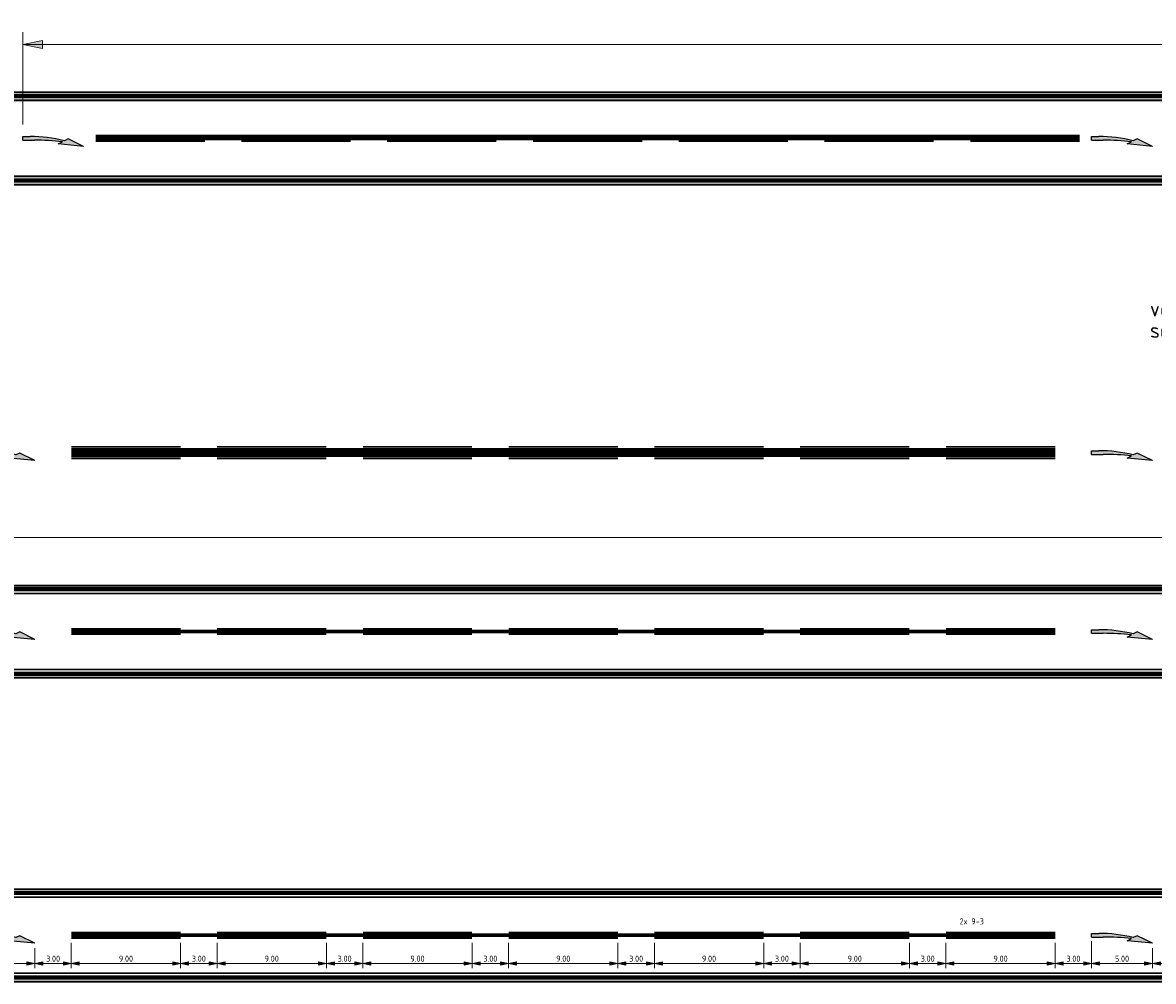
# Model space of a CAD drawing. Header units: metres. Extents: x -699 to 2316, y -1199 to 781.
# Tile 110 of 256: x -138 to -45, y -305 to -226. Entities that reach past the tile are written whole.
import ezdxf

# ---------------------------------------------------------------- set-up
doc = ezdxf.new("R2010")
doc.units = ezdxf.units.M
doc.header["$PDMODE"] = 1
doc.linetypes.add('VW-1-1_STREEP', pattern=[2, 1, -1])
for name, color, linetype, lineweight in [('N-WA-VW-MARKERING_DYNAMISCH-G', 7, 'Continuous', 35), ('N-WA-VW-MARKERING_PIJL-S', 7, 'Continuous', 25), ('N-WE-VH-KANTVERHARDING-G', 210, 'Continuous', 35), ('N-WE-VW-MARKERING_LANGS_STREEP_DOORGETROKKEN_015-G', 7, 'Continuous', 13), ('N-WE-VW-MARKERING_LANGS_STREEP_GROEN-G', 7, 'Continuous', 35), ('X-XX-AL-M', 7, 'Continuous', 18), ('X-XX-AL-T25', 7, 'Continuous', 25)]:
    doc.layers.add(name, color=color, linetype=linetype, lineweight=lineweight)
doc.styles.add('NLCS-ISO', font='NLCS-ISO.ttf')
doc.styles.add('NLCS-ISO Standaard', font='NLCS-ISO.ttf')
doc.dimstyles.new('NLCS-M200-T25-Pijl-A', dxfattribs={"dimtxt": 0.5, "dimasz": 0.375, "dimexe": 0.4, "dimexo": 0.4, "dimgap": 0.14, "dimtad": 1, "dimlfac": -1, "dimzin": 0, "dimdsep": 46, "dimtxsty": 'NLCS-ISO Standaard', "dimblk": 'Pijl', "dimblk1": 'Pijl', "dimblk2": 'Pijl', "dimcen": 2.5, "dimdle": 2, "dimclrd": 256, "dimclre": 256, "dimclrt": 256, "dimadec": 0, "dimazin": 0, "dimtfac": 1, "dimtofl": 0, "dimtmove": 0, "dimatfit": 3, "dimldrblk": 'Pijl', "dimfxl": 1, "dimtolj": 1, "dimtzin": 0, "dimlwd": 18, "dimlwe": 18, "dimarcsym": 0})
doc.dimstyles.new('NLCS-M500-T25-Pijl-A', dxfattribs={"dimtxt": 1.25, "dimasz": 0.9375, "dimexe": 1, "dimexo": 1, "dimgap": 0.35, "dimtad": 1, "dimlfac": -1, "dimzin": 0, "dimdsep": 46, "dimtxsty": 'NLCS-ISO Standaard', "dimblk": 'Pijl', "dimblk1": 'Pijl', "dimblk2": 'Pijl', "dimcen": 2.5, "dimdle": 2, "dimclrd": 256, "dimclre": 256, "dimclrt": 256, "dimadec": 0, "dimazin": 0, "dimtfac": 1, "dimtofl": 0, "dimtmove": 0, "dimatfit": 3, "dimldrblk": 'Pijl', "dimfxl": 1, "dimtolj": 1, "dimtzin": 0, "dimlwd": 18, "dimlwe": 18, "dimarcsym": 0})

# ---------------------------------------------------------------- blocks, each defined once
blk = doc.blocks.new('Pijl')
h = blk.add_hatch(color=256)
h.paths.add_polyline_path([(0, 0), (-1.75, 0.352), (-1.75, 0)])
h.paths.add_polyline_path([(-1.75, 0), (-1.75, -0.352), (0, 0)])
for p, q in [((-1.902, 0), (0, 0)), ((0, 0), (-1.75, 0.352)), ((-1.75, 0.352), (-1.75, -0.352)), ((0, 0), (-1.75, -0.352))]:
    blk.add_line(p, q)
blk = doc.blocks.new('*D235')
at = {"layer": 'Defpoints', "color": 0, "transparency": 16777216}
for p in [(89.909, -268.84), (-142.091, -276.345), (89.909, -276.345)]:
    blk.add_point(p, dxfattribs=at)
at = {"layer": 'X-XX-AL-M', "lineweight": 18, "transparency": 16777216}
for p, q in [((-142.091, -275.345), (-142.091, -267.84)), ((89.909, -275.345), (89.909, -267.84)), ((-141.154, -268.84), (88.971, -268.84))]:
    blk.add_line(p, q, dxfattribs=at)
at = {"layer": 'X-XX-AL-M', "lineweight": 18, "transparency": 16777216, "xscale": 0.9375, "yscale": 0.9375, "zscale": 0.9375, "rotation": 180}
blk.add_blockref('Pijl', (-142.091, -268.84), dxfattribs=at)
at = {"layer": 'X-XX-AL-M', "lineweight": 18, "transparency": 16777216, "xscale": 0.9375, "yscale": 0.9375, "zscale": 0.9375}
blk.add_blockref('Pijl', (89.909, -268.84), dxfattribs=at)
at = {"layer": 'X-XX-AL-M', "transparency": 16777216, "insert": (-26.091, -267.865), "char_height": 1.25, "attachment_point": 5, "style": 'NLCS-ISO Standaard'}
blk.add_mtext('\\A1;232m', dxfattribs=at)
blk = doc.blocks.new('*D289')
at = {"layer": 'Defpoints', "color": 0, "transparency": 16777216}
for p in [(87.909, -228.246), (-138.091, -235.827), (87.909, -235.752)]:
    blk.add_point(p, dxfattribs=at)
at = {"layer": 'X-XX-AL-M', "lineweight": 18, "transparency": 16777216}
for p, q in [((-138.091, -234.827), (-138.091, -227.246)), ((87.909, -234.752), (87.909, -227.246)), ((-137.154, -228.246), (86.971, -228.246))]:
    blk.add_line(p, q, dxfattribs=at)
at = {"layer": 'X-XX-AL-M', "lineweight": 18, "transparency": 16777216, "xscale": 0.9375, "yscale": 0.9375, "zscale": 0.9375, "rotation": 180}
blk.add_blockref('Pijl', (-138.091, -228.246), dxfattribs=at)
at = {"layer": 'X-XX-AL-M', "lineweight": 18, "transparency": 16777216, "xscale": 0.9375, "yscale": 0.9375, "zscale": 0.9375}
blk.add_blockref('Pijl', (87.909, -228.246), dxfattribs=at)
at = {"layer": 'X-XX-AL-M', "transparency": 16777216, "insert": (-25.091, -227.271), "char_height": 1.25, "attachment_point": 5, "style": 'NLCS-ISO Standaard'}
blk.add_mtext('\\A1;226m', dxfattribs=at)
blk = doc.blocks.new('*D323')
at = {"layer": 'Defpoints', "color": 0, "transparency": 16777216}
for p in [(-74.091, -301.795), (-65.091, -301.795), (-65.091, -303.89)]:
    blk.add_point(p, dxfattribs=at)
at = {"layer": 'X-XX-AL-M', "lineweight": 18, "transparency": 16777216}
for p, q in [((-74.091, -302.195), (-74.091, -304.29)), ((-65.091, -302.195), (-65.091, -304.29)), ((-73.716, -303.89), (-65.466, -303.89))]:
    blk.add_line(p, q, dxfattribs=at)
at = {"layer": 'X-XX-AL-M', "lineweight": 18, "transparency": 16777216, "xscale": 0.375, "yscale": 0.375, "zscale": 0.375, "rotation": 180}
blk.add_blockref('Pijl', (-74.091, -303.89), dxfattribs=at)
at = {"layer": 'X-XX-AL-M', "lineweight": 18, "transparency": 16777216, "xscale": 0.375, "yscale": 0.375, "zscale": 0.375}
blk.add_blockref('Pijl', (-65.091, -303.89), dxfattribs=at)
at = {"layer": 'X-XX-AL-M', "transparency": 16777216, "insert": (-69.591, -303.5), "char_height": 0.5, "attachment_point": 5, "style": 'NLCS-ISO Standaard'}
blk.add_mtext('\\A1;9.00', dxfattribs=at)
blk = doc.blocks.new('*D324')
at = {"layer": 'Defpoints', "color": 0, "transparency": 16777216}
for p in [(-65.091, -301.795), (-62.091, -301.795), (-62.091, -303.89)]:
    blk.add_point(p, dxfattribs=at)
at = {"layer": 'X-XX-AL-M', "lineweight": 18, "transparency": 16777216}
for p, q in [((-65.091, -302.195), (-65.091, -304.29)), ((-62.091, -302.195), (-62.091, -304.29)), ((-64.716, -303.89), (-62.466, -303.89))]:
    blk.add_line(p, q, dxfattribs=at)
at = {"layer": 'X-XX-AL-M', "lineweight": 18, "transparency": 16777216, "xscale": 0.375, "yscale": 0.375, "zscale": 0.375, "rotation": 180}
blk.add_blockref('Pijl', (-65.091, -303.89), dxfattribs=at)
at = {"layer": 'X-XX-AL-M', "lineweight": 18, "transparency": 16777216, "xscale": 0.375, "yscale": 0.375, "zscale": 0.375}
blk.add_blockref('Pijl', (-62.091, -303.89), dxfattribs=at)
at = {"layer": 'X-XX-AL-M', "transparency": 16777216, "insert": (-63.591, -303.5), "char_height": 0.5, "attachment_point": 5, "style": 'NLCS-ISO Standaard'}
blk.add_mtext('\\A1;3.00', dxfattribs=at)
blk = doc.blocks.new('*D325')
at = {"layer": 'Defpoints', "color": 0, "transparency": 16777216}
for p in [(-62.091, -301.795), (-53.091, -301.795), (-53.091, -303.89)]:
    blk.add_point(p, dxfattribs=at)
at = {"layer": 'X-XX-AL-M', "lineweight": 18, "transparency": 16777216}
for p, q in [((-62.091, -302.195), (-62.091, -304.29)), ((-53.091, -302.195), (-53.091, -304.29)), ((-61.716, -303.89), (-53.466, -303.89))]:
    blk.add_line(p, q, dxfattribs=at)
at = {"layer": 'X-XX-AL-M', "lineweight": 18, "transparency": 16777216, "xscale": 0.375, "yscale": 0.375, "zscale": 0.375, "rotation": 180}
blk.add_blockref('Pijl', (-62.091, -303.89), dxfattribs=at)
at = {"layer": 'X-XX-AL-M', "lineweight": 18, "transparency": 16777216, "xscale": 0.375, "yscale": 0.375, "zscale": 0.375}
blk.add_blockref('Pijl', (-53.091, -303.89), dxfattribs=at)
at = {"layer": 'X-XX-AL-M', "transparency": 16777216, "insert": (-57.591, -303.5), "char_height": 0.5, "attachment_point": 5, "style": 'NLCS-ISO Standaard'}
blk.add_mtext('\\A1;9.00', dxfattribs=at)
blk = doc.blocks.new('*D326')
at = {"layer": 'Defpoints', "color": 0, "transparency": 16777216}
for p in [(-53.091, -301.795), (-50.092, -301.663), (-50.092, -303.89)]:
    blk.add_point(p, dxfattribs=at)
at = {"layer": 'X-XX-AL-M', "lineweight": 18, "transparency": 16777216}
for p, q in [((-53.091, -302.195), (-53.091, -304.29)), ((-50.092, -302.063), (-50.092, -304.29)), ((-52.716, -303.89), (-50.467, -303.89))]:
    blk.add_line(p, q, dxfattribs=at)
at = {"layer": 'X-XX-AL-M', "lineweight": 18, "transparency": 16777216, "xscale": 0.375, "yscale": 0.375, "zscale": 0.375, "rotation": 180}
blk.add_blockref('Pijl', (-53.091, -303.89), dxfattribs=at)
at = {"layer": 'X-XX-AL-M', "lineweight": 18, "transparency": 16777216, "xscale": 0.375, "yscale": 0.375, "zscale": 0.375}
blk.add_blockref('Pijl', (-50.092, -303.89), dxfattribs=at)
at = {"layer": 'X-XX-AL-M', "transparency": 16777216, "insert": (-51.591, -303.5), "char_height": 0.5, "attachment_point": 5, "style": 'NLCS-ISO Standaard'}
blk.add_mtext('\\A1;3.00', dxfattribs=at)
blk = doc.blocks.new('*D327')
at = {"layer": 'Defpoints', "color": 0, "transparency": 16777216}
for p in [(-50.092, -301.663), (-45.091, -302.23), (-45.091, -303.89)]:
    blk.add_point(p, dxfattribs=at)
at = {"layer": 'X-XX-AL-M', "lineweight": 18, "transparency": 16777216}
for p, q in [((-50.092, -302.063), (-50.092, -304.29)), ((-45.091, -302.63), (-45.091, -304.29)), ((-49.717, -303.89), (-45.466, -303.89))]:
    blk.add_line(p, q, dxfattribs=at)
at = {"layer": 'X-XX-AL-M', "lineweight": 18, "transparency": 16777216, "xscale": 0.375, "yscale": 0.375, "zscale": 0.375, "rotation": 180}
blk.add_blockref('Pijl', (-50.092, -303.89), dxfattribs=at)
at = {"layer": 'X-XX-AL-M', "lineweight": 18, "transparency": 16777216, "xscale": 0.375, "yscale": 0.375, "zscale": 0.375}
blk.add_blockref('Pijl', (-45.091, -303.89), dxfattribs=at)
at = {"layer": 'X-XX-AL-M', "transparency": 16777216, "insert": (-47.591, -303.5), "char_height": 0.5, "attachment_point": 5, "style": 'NLCS-ISO Standaard'}
blk.add_mtext('\\A1;5.00', dxfattribs=at)
blk = doc.blocks.new('*D328')
at = {"layer": 'Defpoints', "color": 0, "transparency": 16777216}
for p in [(-45.091, -302.23), (-42.091, -301.795), (-42.091, -303.89)]:
    blk.add_point(p, dxfattribs=at)
at = {"layer": 'X-XX-AL-M', "lineweight": 18, "transparency": 16777216}
for p, q in [((-42.091, -302.195), (-42.091, -304.29)), ((-45.091, -302.63), (-45.091, -304.29)), ((-44.716, -303.89), (-42.466, -303.89))]:
    blk.add_line(p, q, dxfattribs=at)
at = {"layer": 'X-XX-AL-M', "lineweight": 18, "transparency": 16777216, "xscale": 0.375, "yscale": 0.375, "zscale": 0.375, "rotation": 180}
blk.add_blockref('Pijl', (-45.091, -303.89), dxfattribs=at)
at = {"layer": 'X-XX-AL-M', "lineweight": 18, "transparency": 16777216, "xscale": 0.375, "yscale": 0.375, "zscale": 0.375}
blk.add_blockref('Pijl', (-42.091, -303.89), dxfattribs=at)
at = {"layer": 'X-XX-AL-M', "transparency": 16777216, "insert": (-43.591, -303.5), "char_height": 0.5, "attachment_point": 5, "style": 'NLCS-ISO Standaard'}
blk.add_mtext('\\A1;3.00', dxfattribs=at)
blk = doc.blocks.new('*D329')
at = {"layer": 'Defpoints', "color": 0, "transparency": 16777216}
for p in [(-86.091, -301.795), (-77.091, -301.795), (-77.091, -303.89)]:
    blk.add_point(p, dxfattribs=at)
at = {"layer": 'X-XX-AL-M', "lineweight": 18, "transparency": 16777216}
for p, q in [((-86.091, -302.195), (-86.091, -304.29)), ((-77.091, -302.195), (-77.091, -304.29)), ((-85.716, -303.89), (-77.466, -303.89))]:
    blk.add_line(p, q, dxfattribs=at)
at = {"layer": 'X-XX-AL-M', "lineweight": 18, "transparency": 16777216, "xscale": 0.375, "yscale": 0.375, "zscale": 0.375, "rotation": 180}
blk.add_blockref('Pijl', (-86.091, -303.89), dxfattribs=at)
at = {"layer": 'X-XX-AL-M', "lineweight": 18, "transparency": 16777216, "xscale": 0.375, "yscale": 0.375, "zscale": 0.375}
blk.add_blockref('Pijl', (-77.091, -303.89), dxfattribs=at)
at = {"layer": 'X-XX-AL-M', "transparency": 16777216, "insert": (-81.591, -303.5), "char_height": 0.5, "attachment_point": 5, "style": 'NLCS-ISO Standaard'}
blk.add_mtext('\\A1;9.00', dxfattribs=at)
blk = doc.blocks.new('*D330')
at = {"layer": 'Defpoints', "color": 0, "transparency": 16777216}
for p in [(-77.091, -301.795), (-74.091, -301.795), (-74.091, -303.89)]:
    blk.add_point(p, dxfattribs=at)
at = {"layer": 'X-XX-AL-M', "lineweight": 18, "transparency": 16777216}
for p, q in [((-77.091, -302.195), (-77.091, -304.29)), ((-74.091, -302.195), (-74.091, -304.29)), ((-76.716, -303.89), (-74.466, -303.89))]:
    blk.add_line(p, q, dxfattribs=at)
at = {"layer": 'X-XX-AL-M', "lineweight": 18, "transparency": 16777216, "xscale": 0.375, "yscale": 0.375, "zscale": 0.375, "rotation": 180}
blk.add_blockref('Pijl', (-77.091, -303.89), dxfattribs=at)
at = {"layer": 'X-XX-AL-M', "lineweight": 18, "transparency": 16777216, "xscale": 0.375, "yscale": 0.375, "zscale": 0.375}
blk.add_blockref('Pijl', (-74.091, -303.89), dxfattribs=at)
at = {"layer": 'X-XX-AL-M', "transparency": 16777216, "insert": (-75.591, -303.5), "char_height": 0.5, "attachment_point": 5, "style": 'NLCS-ISO Standaard'}
blk.add_mtext('\\A1;3.00', dxfattribs=at)
blk = doc.blocks.new('*D331')
at = {"layer": 'Defpoints', "color": 0, "transparency": 16777216}
for p in [(-98.091, -301.795), (-89.091, -301.795), (-89.091, -303.89)]:
    blk.add_point(p, dxfattribs=at)
at = {"layer": 'X-XX-AL-M', "lineweight": 18, "transparency": 16777216}
for p, q in [((-98.091, -302.195), (-98.091, -304.29)), ((-89.091, -302.195), (-89.091, -304.29)), ((-97.716, -303.89), (-89.466, -303.89))]:
    blk.add_line(p, q, dxfattribs=at)
at = {"layer": 'X-XX-AL-M', "lineweight": 18, "transparency": 16777216, "xscale": 0.375, "yscale": 0.375, "zscale": 0.375, "rotation": 180}
blk.add_blockref('Pijl', (-98.091, -303.89), dxfattribs=at)
at = {"layer": 'X-XX-AL-M', "lineweight": 18, "transparency": 16777216, "xscale": 0.375, "yscale": 0.375, "zscale": 0.375}
blk.add_blockref('Pijl', (-89.091, -303.89), dxfattribs=at)
at = {"layer": 'X-XX-AL-M', "transparency": 16777216, "insert": (-93.591, -303.5), "char_height": 0.5, "attachment_point": 5, "style": 'NLCS-ISO Standaard'}
blk.add_mtext('\\A1;9.00', dxfattribs=at)
blk = doc.blocks.new('*D332')
at = {"layer": 'Defpoints', "color": 0, "transparency": 16777216}
for p in [(-89.091, -301.795), (-86.091, -301.795), (-86.091, -303.89)]:
    blk.add_point(p, dxfattribs=at)
at = {"layer": 'X-XX-AL-M', "lineweight": 18, "transparency": 16777216}
for p, q in [((-89.091, -302.195), (-89.091, -304.29)), ((-86.091, -302.195), (-86.091, -304.29)), ((-88.716, -303.89), (-86.466, -303.89))]:
    blk.add_line(p, q, dxfattribs=at)
at = {"layer": 'X-XX-AL-M', "lineweight": 18, "transparency": 16777216, "xscale": 0.375, "yscale": 0.375, "zscale": 0.375, "rotation": 180}
blk.add_blockref('Pijl', (-89.091, -303.89), dxfattribs=at)
at = {"layer": 'X-XX-AL-M', "lineweight": 18, "transparency": 16777216, "xscale": 0.375, "yscale": 0.375, "zscale": 0.375}
blk.add_blockref('Pijl', (-86.091, -303.89), dxfattribs=at)
at = {"layer": 'X-XX-AL-M', "transparency": 16777216, "insert": (-87.591, -303.5), "char_height": 0.5, "attachment_point": 5, "style": 'NLCS-ISO Standaard'}
blk.add_mtext('\\A1;3.00', dxfattribs=at)
blk = doc.blocks.new('*D333')
at = {"layer": 'Defpoints', "color": 0, "transparency": 16777216}
for p in [(-110.091, -301.795), (-101.091, -301.795), (-101.091, -303.89)]:
    blk.add_point(p, dxfattribs=at)
at = {"layer": 'X-XX-AL-M', "lineweight": 18, "transparency": 16777216}
for p, q in [((-110.091, -302.195), (-110.091, -304.29)), ((-101.091, -302.195), (-101.091, -304.29)), ((-109.716, -303.89), (-101.466, -303.89))]:
    blk.add_line(p, q, dxfattribs=at)
at = {"layer": 'X-XX-AL-M', "lineweight": 18, "transparency": 16777216, "xscale": 0.375, "yscale": 0.375, "zscale": 0.375, "rotation": 180}
blk.add_blockref('Pijl', (-110.091, -303.89), dxfattribs=at)
at = {"layer": 'X-XX-AL-M', "lineweight": 18, "transparency": 16777216, "xscale": 0.375, "yscale": 0.375, "zscale": 0.375}
blk.add_blockref('Pijl', (-101.091, -303.89), dxfattribs=at)
at = {"layer": 'X-XX-AL-M', "transparency": 16777216, "insert": (-105.591, -303.5), "char_height": 0.5, "attachment_point": 5, "style": 'NLCS-ISO Standaard'}
blk.add_mtext('\\A1;9.00', dxfattribs=at)
blk = doc.blocks.new('*D334')
at = {"layer": 'Defpoints', "color": 0, "transparency": 16777216}
for p in [(-101.091, -301.795), (-98.091, -301.795), (-98.091, -303.89)]:
    blk.add_point(p, dxfattribs=at)
at = {"layer": 'X-XX-AL-M', "lineweight": 18, "transparency": 16777216}
for p, q in [((-101.091, -302.195), (-101.091, -304.29)), ((-98.091, -302.195), (-98.091, -304.29)), ((-100.716, -303.89), (-98.466, -303.89))]:
    blk.add_line(p, q, dxfattribs=at)
at = {"layer": 'X-XX-AL-M', "lineweight": 18, "transparency": 16777216, "xscale": 0.375, "yscale": 0.375, "zscale": 0.375, "rotation": 180}
blk.add_blockref('Pijl', (-101.091, -303.89), dxfattribs=at)
at = {"layer": 'X-XX-AL-M', "lineweight": 18, "transparency": 16777216, "xscale": 0.375, "yscale": 0.375, "zscale": 0.375}
blk.add_blockref('Pijl', (-98.091, -303.89), dxfattribs=at)
at = {"layer": 'X-XX-AL-M', "transparency": 16777216, "insert": (-99.591, -303.5), "char_height": 0.5, "attachment_point": 5, "style": 'NLCS-ISO Standaard'}
blk.add_mtext('\\A1;3.00', dxfattribs=at)
blk = doc.blocks.new('*D335')
at = {"layer": 'Defpoints', "color": 0, "transparency": 16777216}
for p in [(-122.091, -301.795), (-113.091, -301.795), (-113.091, -303.89)]:
    blk.add_point(p, dxfattribs=at)
at = {"layer": 'X-XX-AL-M', "lineweight": 18, "transparency": 16777216}
for p, q in [((-122.091, -302.195), (-122.091, -304.29)), ((-113.091, -302.195), (-113.091, -304.29)), ((-121.716, -303.89), (-113.466, -303.89))]:
    blk.add_line(p, q, dxfattribs=at)
at = {"layer": 'X-XX-AL-M', "lineweight": 18, "transparency": 16777216, "xscale": 0.375, "yscale": 0.375, "zscale": 0.375, "rotation": 180}
blk.add_blockref('Pijl', (-122.091, -303.89), dxfattribs=at)
at = {"layer": 'X-XX-AL-M', "lineweight": 18, "transparency": 16777216, "xscale": 0.375, "yscale": 0.375, "zscale": 0.375}
blk.add_blockref('Pijl', (-113.091, -303.89), dxfattribs=at)
at = {"layer": 'X-XX-AL-M', "transparency": 16777216, "insert": (-117.591, -303.5), "char_height": 0.5, "attachment_point": 5, "style": 'NLCS-ISO Standaard'}
blk.add_mtext('\\A1;9.00', dxfattribs=at)
blk = doc.blocks.new('*D336')
at = {"layer": 'Defpoints', "color": 0, "transparency": 16777216}
for p in [(-113.091, -301.795), (-110.091, -301.795), (-110.091, -303.89)]:
    blk.add_point(p, dxfattribs=at)
at = {"layer": 'X-XX-AL-M', "lineweight": 18, "transparency": 16777216}
for p, q in [((-113.091, -302.195), (-113.091, -304.29)), ((-110.091, -302.195), (-110.091, -304.29)), ((-112.716, -303.89), (-110.466, -303.89))]:
    blk.add_line(p, q, dxfattribs=at)
at = {"layer": 'X-XX-AL-M', "lineweight": 18, "transparency": 16777216, "xscale": 0.375, "yscale": 0.375, "zscale": 0.375, "rotation": 180}
blk.add_blockref('Pijl', (-113.091, -303.89), dxfattribs=at)
at = {"layer": 'X-XX-AL-M', "lineweight": 18, "transparency": 16777216, "xscale": 0.375, "yscale": 0.375, "zscale": 0.375}
blk.add_blockref('Pijl', (-110.091, -303.89), dxfattribs=at)
at = {"layer": 'X-XX-AL-M', "transparency": 16777216, "insert": (-111.591, -303.5), "char_height": 0.5, "attachment_point": 5, "style": 'NLCS-ISO Standaard'}
blk.add_mtext('\\A1;3.00', dxfattribs=at)
blk = doc.blocks.new('*D337')
at = {"layer": 'Defpoints', "color": 0, "transparency": 16777216}
for p in [(-134.091, -301.795), (-125.091, -301.795), (-125.091, -303.89)]:
    blk.add_point(p, dxfattribs=at)
at = {"layer": 'X-XX-AL-M', "lineweight": 18, "transparency": 16777216}
for p, q in [((-134.091, -302.195), (-134.091, -304.29)), ((-125.091, -302.195), (-125.091, -304.29)), ((-133.716, -303.89), (-125.466, -303.89))]:
    blk.add_line(p, q, dxfattribs=at)
at = {"layer": 'X-XX-AL-M', "lineweight": 18, "transparency": 16777216, "xscale": 0.375, "yscale": 0.375, "zscale": 0.375, "rotation": 180}
blk.add_blockref('Pijl', (-134.091, -303.89), dxfattribs=at)
at = {"layer": 'X-XX-AL-M', "lineweight": 18, "transparency": 16777216, "xscale": 0.375, "yscale": 0.375, "zscale": 0.375}
blk.add_blockref('Pijl', (-125.091, -303.89), dxfattribs=at)
at = {"layer": 'X-XX-AL-M', "transparency": 16777216, "insert": (-129.591, -303.5), "char_height": 0.5, "attachment_point": 5, "style": 'NLCS-ISO Standaard'}
blk.add_mtext('\\A1;9.00', dxfattribs=at)
blk = doc.blocks.new('*D338')
at = {"layer": 'Defpoints', "color": 0, "transparency": 16777216}
for p in [(-125.091, -301.795), (-122.091, -301.795), (-122.091, -303.89)]:
    blk.add_point(p, dxfattribs=at)
at = {"layer": 'X-XX-AL-M', "lineweight": 18, "transparency": 16777216}
for p, q in [((-125.091, -302.195), (-125.091, -304.29)), ((-122.091, -302.195), (-122.091, -304.29)), ((-124.716, -303.89), (-122.466, -303.89))]:
    blk.add_line(p, q, dxfattribs=at)
at = {"layer": 'X-XX-AL-M', "lineweight": 18, "transparency": 16777216, "xscale": 0.375, "yscale": 0.375, "zscale": 0.375, "rotation": 180}
blk.add_blockref('Pijl', (-125.091, -303.89), dxfattribs=at)
at = {"layer": 'X-XX-AL-M', "lineweight": 18, "transparency": 16777216, "xscale": 0.375, "yscale": 0.375, "zscale": 0.375}
blk.add_blockref('Pijl', (-122.091, -303.89), dxfattribs=at)
at = {"layer": 'X-XX-AL-M', "transparency": 16777216, "insert": (-123.591, -303.5), "char_height": 0.5, "attachment_point": 5, "style": 'NLCS-ISO Standaard'}
blk.add_mtext('\\A1;3.00', dxfattribs=at)
blk = doc.blocks.new('*D340')
at = {"layer": 'Defpoints', "color": 0, "transparency": 16777216}
for p in [(-142.092, -301.663), (-137.091, -302.23), (-137.091, -303.89)]:
    blk.add_point(p, dxfattribs=at)
at = {"layer": 'X-XX-AL-M', "lineweight": 18, "transparency": 16777216}
for p, q in [((-142.092, -302.063), (-142.092, -304.29)), ((-137.091, -302.63), (-137.091, -304.29)), ((-141.717, -303.89), (-137.466, -303.89))]:
    blk.add_line(p, q, dxfattribs=at)
at = {"layer": 'X-XX-AL-M', "lineweight": 18, "transparency": 16777216, "xscale": 0.375, "yscale": 0.375, "zscale": 0.375, "rotation": 180}
blk.add_blockref('Pijl', (-142.092, -303.89), dxfattribs=at)
at = {"layer": 'X-XX-AL-M', "lineweight": 18, "transparency": 16777216, "xscale": 0.375, "yscale": 0.375, "zscale": 0.375}
blk.add_blockref('Pijl', (-137.091, -303.89), dxfattribs=at)
at = {"layer": 'X-XX-AL-M', "transparency": 16777216, "insert": (-139.591, -303.5), "char_height": 0.5, "attachment_point": 5, "style": 'NLCS-ISO Standaard'}
blk.add_mtext('\\A1;5.00', dxfattribs=at)
blk = doc.blocks.new('*D341')
at = {"layer": 'Defpoints', "color": 0, "transparency": 16777216}
for p in [(-137.091, -302.23), (-134.091, -301.795), (-134.091, -303.89)]:
    blk.add_point(p, dxfattribs=at)
at = {"layer": 'X-XX-AL-M', "lineweight": 18, "transparency": 16777216}
for p, q in [((-134.091, -302.195), (-134.091, -304.29)), ((-137.091, -302.63), (-137.091, -304.29)), ((-136.716, -303.89), (-134.466, -303.89))]:
    blk.add_line(p, q, dxfattribs=at)
at = {"layer": 'X-XX-AL-M', "lineweight": 18, "transparency": 16777216, "xscale": 0.375, "yscale": 0.375, "zscale": 0.375, "rotation": 180}
blk.add_blockref('Pijl', (-137.091, -303.89), dxfattribs=at)
at = {"layer": 'X-XX-AL-M', "lineweight": 18, "transparency": 16777216, "xscale": 0.375, "yscale": 0.375, "zscale": 0.375}
blk.add_blockref('Pijl', (-134.091, -303.89), dxfattribs=at)
at = {"layer": 'X-XX-AL-M', "transparency": 16777216, "insert": (-135.591, -303.5), "char_height": 0.5, "attachment_point": 5, "style": 'NLCS-ISO Standaard'}
blk.add_mtext('\\A1;3.00', dxfattribs=at)
blk = doc.blocks.new('N-SVW-MARKERING_PIJL_VERDRIJF_RE_5.0')
h = blk.add_hatch(color=256)
h.paths.add_polyline_path([(5, -0.66), (2.92, -0.46), (3.27, -0.28, 0.004791), (2.888, -0.24), (4.153, -0.24)])
h.paths.add_polyline_path([(3.43, -0.2), (3.75, -0.04), (4.153, -0.24), (2.888, -0.24, 0.024122), (0.96, -0.15), (0, -0.15), (0, 0.15), (0.6, 0.15, -0.062013)])
for p, q in [((0, 0.15), (0.6, 0.15)), ((0, -0.15), (0, 0.15)), ((0, -0.15), (0.96, -0.15)), ((2.92, -0.46), (3.27, -0.28)), ((5, -0.66), (2.92, -0.46)), ((3.75, -0.04), (3.43, -0.2)), ((5, -0.66), (3.75, -0.04))]:
    blk.add_line(p, q)
for centre, radius, start, end in [((0.609, -11.39), 11.54, 75.85265, 90.04685), ((0.992, -20.17), 20.02, 83.46636, 90.09156)]:
    blk.add_arc(centre, radius, start, end)
blk = doc.blocks.new('SAL-VERDRIJPIJLEN-RSW-15-80-15')
at = {"layer": 'N-WE-VW-MARKERING_LANGS_STREEP_DOORGETROKKEN_015-G', "linetype": 'Continuous', "const_width": 0.15}
for points in [[(-224, 0.475), (-215, 0.475)], [(-212, 0.475), (-203, 0.475)], [(-200, 0.475), (-191, 0.475)], [(-188, 0.475), (-179, 0.475)], [(-176, 0.475), (-167, 0.475)], [(-164, 0.475), (-155, 0.475)], [(-152, 0.475), (-143, 0.475)], [(-215, -0.475), (-224, -0.475)], [(-203, -0.475), (-212, -0.475)], [(-191, -0.475), (-200, -0.475)], [(-179, -0.475), (-188, -0.475)], [(-167, -0.475), (-176, -0.475)], [(-155, -0.475), (-164, -0.475)], [(-143, -0.475), (-152, -0.475)]]:
    blk.add_lwpolyline(points, dxfattribs=at)
at = {"layer": 'N-WE-VW-MARKERING_LANGS_STREEP_GROEN-G', "color": 137, "const_width": 0.75}
blk.add_lwpolyline([(-224, 0), (-143, 0)], dxfattribs=at)
at = {"layer": 'N-WA-VW-MARKERING_PIJL-S'}
for p in [(-232, 0), (-140, 0)]:
    blk.add_blockref('N-SVW-MARKERING_PIJL_VERDRIJF_RE_5.0', p, dxfattribs=at)

msp = doc.modelspace()

# ---------------------------------------------------------------- linework, layer by layer
at = {"layer": 'N-WA-VW-MARKERING_DYNAMISCH-G', "color": 251, "linetype": 'VW-1-1_STREEP', "ltscale": 0.85, "const_width": 0.35}
for points in [[(-161.4858, -232.5017), (108.9076, -232.5017)], [(-161.4858, -239.4517), (108.9076, -239.4517)], [(-167.4858, -273.0953), (110.9076, -273.0953)], [(-167.4858, -280.0453), (110.9076, -280.0453)], [(-167.4858, -298.0953), (110.9076, -298.0953)], [(-167.4858, -305.0453), (110.9076, -305.0453)]]:
    msp.add_lwpolyline(points, dxfattribs=at)
at = {"layer": 'N-WE-VH-KANTVERHARDING-G'}
for points in [[(-161.4858, -232.1767), (108.9076, -232.1767)], [(-161.4858, -239.7767), (108.9076, -239.7767)], [(-167.4858, -272.7703), (110.9076, -272.7703)], [(-167.4858, -280.3703), (110.9076, -280.3703)], [(-167.4858, -297.7703), (110.9076, -297.7703)], [(-167.4858, -305.3703), (110.9076, -305.3703)]]:
    msp.add_lwpolyline(points, dxfattribs=at)
at = {"layer": 'N-WE-VW-MARKERING_LANGS_STREEP_DOORGETROKKEN_015-G', "const_width": 0.15}
for points in [[(-161.4858, -232.8517), (108.9076, -232.8517)], [(-161.4858, -239.1017), (108.9076, -239.1017)], [(-167.4858, -273.4453), (110.9076, -273.4453)], [(-167.4858, -279.6953), (110.9076, -279.6953)], [(-167.4858, -298.4453), (110.9076, -298.4453)], [(-167.4858, -304.6953), (110.9076, -304.6953)]]:
    msp.add_lwpolyline(points, dxfattribs=at)
at = {"layer": 'N-WE-VW-MARKERING_LANGS_STREEP_DOORGETROKKEN_015-G', "linetype": 'Continuous', "const_width": 0.15}
for points in [[(-132.0916, -235.7517), (-51.0916, -235.7517)], [(-123.0913, -236.2017), (-132.0913, -236.2017)], [(-111.0913, -236.2017), (-120.0913, -236.2017)], [(-99.0913, -236.2017), (-108.0913, -236.2017)], [(-87.0913, -236.2017), (-96.0913, -236.2017)], [(-75.0913, -236.2017), (-84.0913, -236.2017)], [(-63.0913, -236.2017), (-72.0913, -236.2017)], [(-51.0913, -236.2017), (-60.0913, -236.2017)], [(-134.0916, -276.3453), (-125.0916, -276.3453)], [(-122.0916, -276.3453), (-113.0916, -276.3453)], [(-110.0916, -276.3453), (-101.0916, -276.3453)], [(-98.0916, -276.3453), (-89.0916, -276.3453)], [(-86.0916, -276.3453), (-77.0916, -276.3453)], [(-74.0916, -276.3453), (-65.0916, -276.3453)], [(-62.0916, -276.3453), (-53.0916, -276.3453)], [(-125.0913, -276.7953), (-134.0913, -276.7953)], [(-113.0913, -276.7953), (-122.0913, -276.7953)], [(-101.0913, -276.7953), (-110.0913, -276.7953)], [(-89.0913, -276.7953), (-98.0913, -276.7953)], [(-77.0913, -276.7953), (-86.0913, -276.7953)], [(-65.0913, -276.7953), (-74.0913, -276.7953)], [(-53.0913, -276.7953), (-62.0913, -276.7953)], [(-134.0916, -301.3453), (-125.0916, -301.3453)], [(-122.0916, -301.3453), (-113.0916, -301.3453)], [(-110.0916, -301.3453), (-101.0916, -301.3453)], [(-98.0916, -301.3453), (-89.0916, -301.3453)], [(-86.0916, -301.3453), (-77.0916, -301.3453)], [(-74.0916, -301.3453), (-65.0916, -301.3453)], [(-62.0916, -301.3453), (-53.0916, -301.3453)], [(-125.0913, -301.7953), (-134.0913, -301.7953)], [(-113.0913, -301.7953), (-122.0913, -301.7953)], [(-101.0913, -301.7953), (-110.0913, -301.7953)], [(-89.0913, -301.7953), (-98.0913, -301.7953)], [(-77.0913, -301.7953), (-86.0913, -301.7953)], [(-65.0913, -301.7953), (-74.0913, -301.7953)], [(-53.0913, -301.7953), (-62.0913, -301.7953)]]:
    msp.add_lwpolyline(points, dxfattribs=at)
at = {"layer": 'N-WE-VW-MARKERING_LANGS_STREEP_GROEN-G', "color": 137, "true_color": 0x478a84, "const_width": 0.3}
for points in [[(-132.0916, -235.9767), (-51.0916, -235.9767)], [(-134.0916, -276.5703), (-53.0916, -276.5703)], [(-134.0916, -301.5703), (-53.0916, -301.5703)]]:
    msp.add_lwpolyline(points, dxfattribs=at)

# ---------------------------------------------------------------- block references
msp.add_blockref('SAL-VERDRIJPIJLEN-RSW-15-80-15', (89.9086, -261.8397))
at = {"layer": 'N-WA-VW-MARKERING_PIJL-S'}
for p in [(-138.0914, -235.9767), (-50.0914, -235.9767), (-142.0914, -276.5703), (-50.0914, -276.5703), (-142.0914, -301.5703), (-50.0914, -301.5703)]:
    msp.add_blockref('N-SVW-MARKERING_PIJL_VERDRIJF_RE_5.0', p, dxfattribs=at)

# ---------------------------------------------------------------- texts
at = {"layer": 'X-XX-AL-T25', "style": 'NLCS-ISO'}
for s, height, p in [('voor situatie met enkelzijdig inhaalverbod naar situatie met tweezijdig inhaalverbod', 1.25, (-45.2891, -250.6482)), ('schaal n.v.t.', 1.25, (-45.2891, -252.3982)), ('2x 9-3', 0.5, (-60.9686, -300.6817))]:
    msp.add_text(s, height=height, dxfattribs=at).set_placement(p)

# ---------------------------------------------------------------- dimensions: what is measured, and where the dimension line sits
at = {"layer": 'X-XX-AL-M'}
for base, p1, p2, text, picture, middle in [((87.9086, -228.246), (-138.0914, -235.8267), (87.9086, -235.7517), '226m', '*D289', (-25.0914, -227.271)), ((89.9086, -268.8397), (-142.0914, -276.3453), (89.9086, -276.3453), '232m', '*D235', (-26.0914, -267.8647))]:
    dim = msp.add_linear_dim(base=base, p1=p1, p2=p2, text=text, dimstyle='NLCS-M500-T25-Pijl-A', dxfattribs=at)
    dim.commit()
    dim.dimension.update_dxf_attribs({"geometry": picture, "text_midpoint": middle})
for base, p1, p2, picture, middle in [((-137.0914, -303.8899), (-142.0915, -301.6635), (-137.0914, -302.2303), '*D340', (-139.5915, -303.4999)), ((-134.0913, -303.8899), (-137.0914, -302.2303), (-134.0913, -301.7953), '*D341', (-135.5913, -303.4999)), ((-125.0913, -303.8899), (-134.0913, -301.7953), (-125.0913, -301.7953), '*D337', (-129.5913, -303.4999)), ((-122.0913, -303.8899), (-125.0913, -301.7953), (-122.0913, -301.7953), '*D338', (-123.5913, -303.4999)), ((-113.0913, -303.8899), (-122.0913, -301.7953), (-113.0913, -301.7953), '*D335', (-117.5913, -303.4999)), ((-110.0913, -303.8899), (-113.0913, -301.7953), (-110.0913, -301.7953), '*D336', (-111.5913, -303.4999)), ((-101.0913, -303.8899), (-110.0913, -301.7953), (-101.0913, -301.7953), '*D333', (-105.5913, -303.4999)), ((-98.0913, -303.8899), (-101.0913, -301.7953), (-98.0913, -301.7953), '*D334', (-99.5913, -303.4999)), ((-89.0913, -303.8899), (-98.0913, -301.7953), (-89.0913, -301.7953), '*D331', (-93.5913, -303.4999)), ((-86.0913, -303.8899), (-89.0913, -301.7953), (-86.0913, -301.7953), '*D332', (-87.5913, -303.4999)), ((-77.0913, -303.8899), (-86.0913, -301.7953), (-77.0913, -301.7953), '*D329', (-81.5913, -303.4999)), ((-74.0913, -303.8899), (-77.0913, -301.7953), (-74.0913, -301.7953), '*D330', (-75.5913, -303.4999)), ((-65.0913, -303.8899), (-74.0913, -301.7953), (-65.0913, -301.7953), '*D323', (-69.5913, -303.4999)), ((-62.0913, -303.8899), (-65.0913, -301.7953), (-62.0913, -301.7953), '*D324', (-63.5913, -303.4999)), ((-53.0913, -303.8899), (-62.0913, -301.7953), (-53.0913, -301.7953), '*D325', (-57.5913, -303.4999)), ((-50.0915, -303.8899), (-53.0913, -301.7953), (-50.0915, -301.6635), '*D326', (-51.5914, -303.4999)), ((-45.0914, -303.8899), (-50.0915, -301.6635), (-45.0914, -302.2303), '*D327', (-47.5915, -303.4999)), ((-42.0913, -303.8899), (-45.0914, -302.2303), (-42.0913, -301.7953), '*D328', (-43.5913, -303.4999))]:
    dim = msp.add_linear_dim(base=base, p1=p1, p2=p2, angle=360, dimstyle='NLCS-M200-T25-Pijl-A', dxfattribs=at)
    dim.commit()
    dim.dimension.update_dxf_attribs({"geometry": picture, "text_midpoint": middle})

doc.saveas('drawing.dxf')
